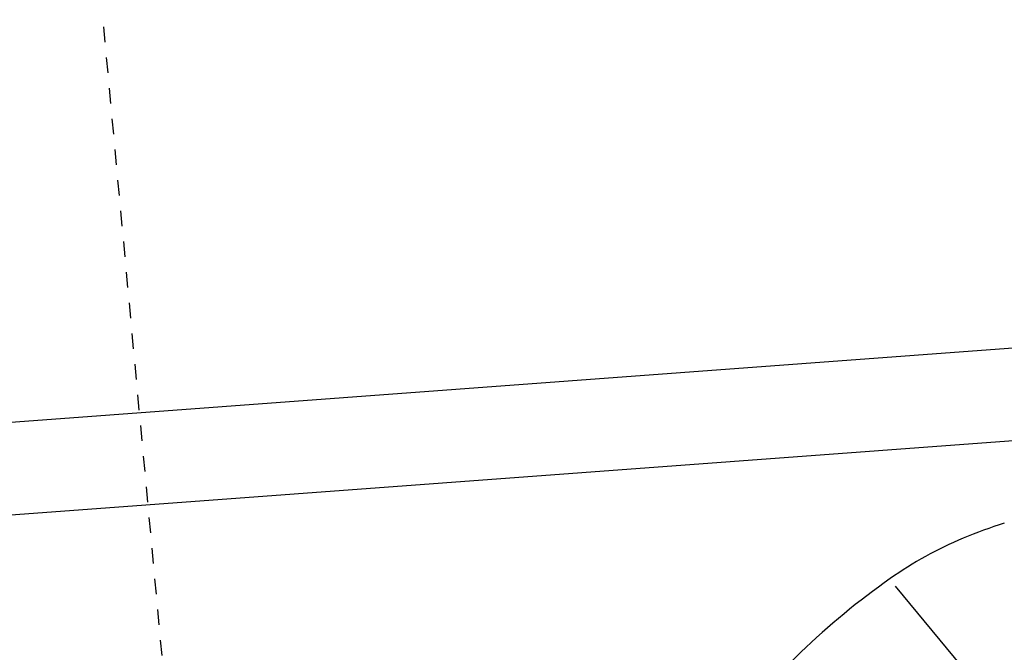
# Model space of a CAD drawing. Extents: x 446224 to 446791, y 446199 to 447379.
# Tile 35 of 113: x 446319 to 446351, y 446930 to 446951. Entities that reach past the tile are written whole.
import ezdxf

# ---------------------------------------------------------------- set-up
doc = ezdxf.new("R2010")
doc.units = 0
doc.header["$LTSCALE"] = 2
doc.header["$MEASUREMENT"] = 0
doc.linetypes.add('STRICHLINIEX2', pattern=[0.5, 0.25, -0.25])
doc.layers.add('DB-Gewerbegebiet', color=15, linetype='CONTINUOUS')

msp = doc.modelspace()

# ---------------------------------------------------------------- linework, layer by layer
at = {"layer": 'DB-Gewerbegebiet', "linetype": 'STRICHLINIEX2'}
msp.add_line((446320.649, 446962.392), (446325.112, 446914.213), dxfattribs=at)
at = {"layer": 'DB-Gewerbegebiet', "linetype": 'Continuous'}
for p, q in [((446276.46, 446934.47), (446381.314, 446942.245)), ((446276.718, 446931.481), (446381.536, 446939.254)), ((446347.435, 446932.286), (446350.238, 446928.902))]:
    msp.add_line(p, q, dxfattribs=at)
for centre, major_axis, start_param, end_param in [((446355.567, 446919.769), (10.794, 10.794), 1.090631, 1.183805), ((446354.547, 446922.193), (12.519, 1.719), 1.832753, 2.047373), ((446361.314, 446912.572), (24.171, 3.326), 2.047058, 2.201368), ((446357.729, 446916.289), (19.058, 2.603), 2.202366, 2.353011)]:
    msp.add_ellipse(centre, major_axis=major_axis, ratio=1, start_param=start_param, end_param=end_param, dxfattribs=at)

doc.saveas('drawing.dxf')
